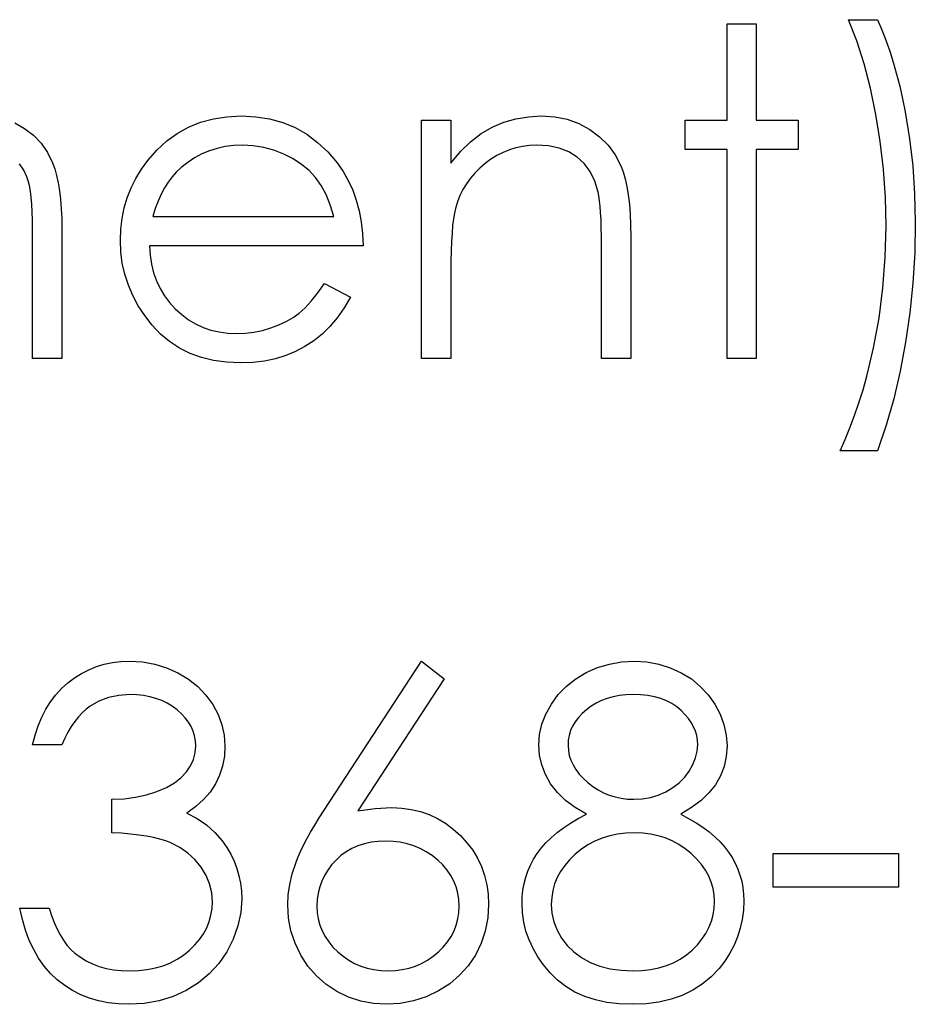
# Model space of a CAD drawing. Header units: inches. Extents: x 1687 to 2505, y -239 to -56.
# Tile 219 of 256: x 1859.336 to 1859.715, y -89.509 to -89.093. Entities that reach past the tile are written whole.
import ezdxf

# ---------------------------------------------------------------- set-up
doc = ezdxf.new("R2010")
doc.units = ezdxf.units.IN
doc.header["$LTSCALE"] = 0.5
doc.header["$MEASUREMENT"] = 0

msp = doc.modelspace()

# ---------------------------------------------------------------- linework, layer by layer
at = {"color": 7, "linetype": 'Continuous'}
for p, q in [((1859.63502, -89.09502), (1859.64739, -89.09502)), ((1859.63502, -89.13565), (1859.63502, -89.09502)), ((1859.64739, -89.09502), (1859.64739, -89.13565)), ((1859.68976, -89.10222), (1859.68625, -89.09325)), ((1859.68625, -89.09325), (1859.69862, -89.09325)), ((1859.69862, -89.09325), (1859.70041, -89.09748)), ((1859.70041, -89.09748), (1859.7021, -89.10186)), ((1859.69288, -89.11186), (1859.68976, -89.10222)), ((1859.7021, -89.10186), (1859.7037, -89.10647)), ((1859.7037, -89.10647), (1859.70522, -89.11122)), ((1859.69558, -89.12221), (1859.69288, -89.11186)), ((1859.70522, -89.11122), (1859.70662, -89.11619)), ((1859.70662, -89.11619), (1859.70792, -89.12132)), ((1859.6979, -89.13322), (1859.69558, -89.12221)), ((1859.70792, -89.12132), (1859.70914, -89.12665)), ((1859.70914, -89.12665), (1859.71024, -89.13217)), ((1859.69975, -89.14468), (1859.6979, -89.13322)), ((1859.71024, -89.13217), (1859.71212, -89.14349)), ((1859.33428, -89.13684), (1859.33843, -89.13913)), ((1859.40765, -89.13858), (1859.41273, -89.13653)), ((1859.41273, -89.13653), (1859.41812, -89.13504)), ((1859.41812, -89.13504), (1859.4238, -89.13419)), ((1859.4238, -89.13419), (1859.42982, -89.13388)), ((1859.42982, -89.13388), (1859.436, -89.13419)), ((1859.436, -89.13419), (1859.44188, -89.13513)), ((1859.44188, -89.13513), (1859.44743, -89.13667)), ((1859.44743, -89.13667), (1859.45265, -89.13883)), ((1859.50606, -89.13565), (1859.51843, -89.13565)), ((1859.50606, -89.23635), (1859.50606, -89.13565)), ((1859.51843, -89.13565), (1859.51843, -89.15381)), ((1859.5359, -89.13863), (1859.54078, -89.13656)), ((1859.54078, -89.13656), (1859.54589, -89.13507)), ((1859.54589, -89.13507), (1859.55122, -89.13419)), ((1859.55122, -89.13419), (1859.55674, -89.13388)), ((1859.55674, -89.13388), (1859.56232, -89.13424)), ((1859.56232, -89.13424), (1859.56756, -89.13529)), ((1859.56756, -89.13529), (1859.57247, -89.13709)), ((1859.57247, -89.13709), (1859.57706, -89.13957)), ((1859.61736, -89.14802), (1859.61736, -89.13565)), ((1859.61736, -89.13565), (1859.63502, -89.13565)), ((1859.64739, -89.13565), (1859.66505, -89.13565)), ((1859.66505, -89.13565), (1859.66505, -89.14802)), ((1859.33843, -89.13913), (1859.34215, -89.142)), ((1859.39843, -89.14443), (1859.40288, -89.14123)), ((1859.40288, -89.14123), (1859.40765, -89.13858)), ((1859.45265, -89.13883), (1859.45756, -89.14161)), ((1859.45756, -89.14161), (1859.46214, -89.14504)), ((1859.52673, -89.14479), (1859.53121, -89.14136)), ((1859.53121, -89.14136), (1859.5359, -89.13863)), ((1859.57706, -89.13957), (1859.5812, -89.14266)), ((1859.34215, -89.142), (1859.34538, -89.14539)), ((1859.34538, -89.14539), (1859.34809, -89.14929)), ((1859.39429, -89.14827), (1859.39843, -89.14443)), ((1859.46214, -89.14504), (1859.46642, -89.14907)), ((1859.52248, -89.14896), (1859.52673, -89.14479)), ((1859.5812, -89.14266), (1859.58478, -89.14625)), ((1859.7011, -89.15638), (1859.69975, -89.14468)), ((1859.71212, -89.14349), (1859.71344, -89.155)), ((1859.34809, -89.14929), (1859.35027, -89.15373)), ((1859.39046, -89.15265), (1859.39429, -89.14827)), ((1859.41323, -89.14995), (1859.41019, -89.15155)), ((1859.41643, -89.1486), (1859.41323, -89.14995)), ((1859.41972, -89.14758), (1859.41643, -89.1486)), ((1859.42317, -89.14683), (1859.41972, -89.14758)), ((1859.42676, -89.14639), (1859.42317, -89.14683)), ((1859.43045, -89.14625), (1859.42676, -89.14639)), ((1859.43498, -89.14647), (1859.43045, -89.14625)), ((1859.4394, -89.14719), (1859.43498, -89.14647)), ((1859.44373, -89.14835), (1859.4394, -89.14719)), ((1859.44793, -89.15), (1859.44373, -89.14835)), ((1859.45187, -89.15202), (1859.44793, -89.15)), ((1859.46642, -89.14907), (1859.47037, -89.1537)), ((1859.51843, -89.15381), (1859.52248, -89.14896)), ((1859.54045, -89.14926), (1859.53786, -89.15056)), ((1859.54313, -89.14815), (1859.54045, -89.14926)), ((1859.54586, -89.14733), (1859.54313, -89.14815)), ((1859.54871, -89.14672), (1859.54586, -89.14733)), ((1859.5516, -89.14636), (1859.54871, -89.14672)), ((1859.55459, -89.14625), (1859.5516, -89.14636)), ((1859.55961, -89.14655), (1859.55459, -89.14625)), ((1859.56414, -89.14749), (1859.55961, -89.14655)), ((1859.56817, -89.14904), (1859.56414, -89.14749)), ((1859.5717, -89.15122), (1859.56817, -89.14904)), ((1859.58478, -89.14625), (1859.58777, -89.15034)), ((1859.63502, -89.14802), (1859.61736, -89.14802)), ((1859.63502, -89.23635), (1859.63502, -89.14802)), ((1859.66505, -89.14802), (1859.64739, -89.14802)), ((1859.64739, -89.14802), (1859.64739, -89.23635)), ((1859.33804, -89.15677), (1859.33624, -89.15417)), ((1859.35027, -89.15373), (1859.35118, -89.15622)), ((1859.38775, -89.15641), (1859.39046, -89.15265)), ((1859.4073, -89.15348), (1859.40451, -89.15569)), ((1859.41019, -89.15155), (1859.4073, -89.15348)), ((1859.45541, -89.15434), (1859.45187, -89.15202)), ((1859.47037, -89.1537), (1859.47291, -89.15732)), ((1859.53292, -89.15392), (1859.53063, -89.15591)), ((1859.53535, -89.15213), (1859.53292, -89.15392)), ((1859.53786, -89.15056), (1859.53535, -89.15213)), ((1859.57471, -89.15401), (1859.5717, -89.15122)), ((1859.57719, -89.1574), (1859.57471, -89.15401)), ((1859.58777, -89.15034), (1859.59017, -89.15492)), ((1859.33942, -89.15964), (1859.33804, -89.15677)), ((1859.35118, -89.15622), (1859.35195, -89.159)), ((1859.38538, -89.1603), (1859.38775, -89.15641)), ((1859.40258, -89.15751), (1859.40078, -89.15956)), ((1859.40451, -89.15569), (1859.40258, -89.15751)), ((1859.45855, -89.15696), (1859.45541, -89.15434)), ((1859.46126, -89.15989), (1859.45855, -89.15696)), ((1859.47291, -89.15732), (1859.47509, -89.16113)), ((1859.52856, -89.15798), (1859.52668, -89.16019)), ((1859.53063, -89.15591), (1859.52856, -89.15798)), ((1859.57915, -89.16143), (1859.57719, -89.1574)), ((1859.59017, -89.15492), (1859.59116, -89.15748)), ((1859.59116, -89.15748), (1859.59202, -89.16041)), ((1859.70188, -89.16828), (1859.7011, -89.15638)), ((1859.71344, -89.155), (1859.71424, -89.16679)), ((1859.33997, -89.16129), (1859.33942, -89.15964)), ((1859.34044, -89.16328), (1859.33997, -89.16129)), ((1859.35195, -89.159), (1859.35261, -89.16207)), ((1859.35261, -89.16207), (1859.35317, -89.16543)), ((1859.38339, -89.1643), (1859.38538, -89.1603)), ((1859.3991, -89.16179), (1859.39755, -89.16425)), ((1859.40078, -89.15956), (1859.3991, -89.16179)), ((1859.46363, -89.1632), (1859.46126, -89.15989)), ((1859.47509, -89.16113), (1859.47697, -89.16519)), ((1859.525, -89.16251), (1859.52353, -89.16494)), ((1859.52668, -89.16019), (1859.525, -89.16251)), ((1859.58056, -89.16607), (1859.57915, -89.16143)), ((1859.59202, -89.16041), (1859.59273, -89.16364)), ((1859.34085, -89.16557), (1859.34044, -89.16328)), ((1859.34119, -89.16817), (1859.34085, -89.16557)), ((1859.35317, -89.16543), (1859.35358, -89.16908)), ((1859.38176, -89.16844), (1859.38339, -89.1643)), ((1859.39755, -89.16425), (1859.39612, -89.16695)), ((1859.4657, -89.16704), (1859.46363, -89.1632)), ((1859.47697, -89.16519), (1859.47848, -89.16944)), ((1859.52353, -89.16494), (1859.52226, -89.16748)), ((1859.58089, -89.16767), (1859.58056, -89.16607)), ((1859.59273, -89.16364), (1859.59334, -89.16723)), ((1859.34143, -89.17109), (1859.34119, -89.16817)), ((1859.35358, -89.16908), (1859.35388, -89.17303)), ((1859.38049, -89.17272), (1859.38176, -89.16844)), ((1859.39479, -89.16985), (1859.3936, -89.17294)), ((1859.39612, -89.16695), (1859.39479, -89.16985)), ((1859.4675, -89.1714), (1859.4657, -89.16704)), ((1859.47848, -89.16944), (1859.4797, -89.17391)), ((1859.52119, -89.17015), (1859.52033, -89.17291)), ((1859.52226, -89.16748), (1859.52119, -89.17015)), ((1859.5812, -89.16966), (1859.58089, -89.16767)), ((1859.58144, -89.17198), (1859.5812, -89.16966)), ((1859.59334, -89.16723), (1859.59378, -89.17115)), ((1859.70215, -89.18042), (1859.70188, -89.16828)), ((1859.71424, -89.16679), (1859.71452, -89.17877)), ((1859.34163, -89.17432), (1859.34143, -89.17109)), ((1859.34174, -89.17788), (1859.34163, -89.17432)), ((1859.35388, -89.17303), (1859.35408, -89.17728)), ((1859.37958, -89.17711), (1859.38049, -89.17272)), ((1859.3936, -89.17294), (1859.39253, -89.17628)), ((1859.46896, -89.17628), (1859.4675, -89.1714)), ((1859.4797, -89.17391), (1859.48058, -89.1786)), ((1859.51989, -89.17496), (1859.5195, -89.17739)), ((1859.52033, -89.17291), (1859.51989, -89.17496)), ((1859.58166, -89.17465), (1859.58144, -89.17198)), ((1859.58183, -89.17772), (1859.58166, -89.17465)), ((1859.59378, -89.17115), (1859.59411, -89.1754)), ((1859.34177, -89.18175), (1859.34174, -89.17788)), ((1859.35408, -89.17728), (1859.35413, -89.1818)), ((1859.37906, -89.18164), (1859.37958, -89.17711)), ((1859.39253, -89.17628), (1859.46896, -89.17628)), ((1859.48058, -89.1786), (1859.48111, -89.18351)), ((1859.5195, -89.17739), (1859.51917, -89.18017)), ((1859.58194, -89.18111), (1859.58183, -89.17772)), ((1859.59411, -89.1754), (1859.59433, -89.18001)), ((1859.71452, -89.17877), (1859.71427, -89.19169)), ((1859.34177, -89.23635), (1859.34177, -89.18175)), ((1859.35413, -89.1818), (1859.35413, -89.23635)), ((1859.37886, -89.18627), (1859.37906, -89.18164)), ((1859.5189, -89.18338), (1859.5187, -89.18694)), ((1859.51917, -89.18017), (1859.5189, -89.18338)), ((1859.582, -89.18487), (1859.58194, -89.18111)), ((1859.59433, -89.18001), (1859.59439, -89.18492)), ((1859.70182, -89.19353), (1859.70215, -89.18042)), ((1859.37908, -89.19122), (1859.37886, -89.18627)), ((1859.48111, -89.18351), (1859.48133, -89.18865)), ((1859.5187, -89.18694), (1859.51854, -89.19088)), ((1859.58202, -89.18898), (1859.582, -89.18487)), ((1859.59439, -89.18492), (1859.59439, -89.23635)), ((1859.37969, -89.19605), (1859.37908, -89.19122)), ((1859.48133, -89.18865), (1859.39123, -89.18865)), ((1859.39123, -89.18865), (1859.39148, -89.19262)), ((1859.51854, -89.19088), (1859.51845, -89.19522)), ((1859.58202, -89.23635), (1859.58202, -89.18898)), ((1859.71427, -89.19169), (1859.7135, -89.20441)), ((1859.39148, -89.19262), (1859.39203, -89.19643)), ((1859.51845, -89.19522), (1859.51843, -89.19994)), ((1859.70083, -89.20648), (1859.70182, -89.19353)), ((1859.38074, -89.20071), (1859.37969, -89.19605)), ((1859.39203, -89.19643), (1859.39291, -89.20005)), ((1859.51843, -89.19994), (1859.51843, -89.23635)), ((1859.38223, -89.20527), (1859.38074, -89.20071)), ((1859.39291, -89.20005), (1859.39413, -89.20347)), ((1859.39413, -89.20347), (1859.39562, -89.2067)), ((1859.38411, -89.20971), (1859.38223, -89.20527)), ((1859.39562, -89.2067), (1859.39744, -89.20977)), ((1859.46223, -89.20861), (1859.46504, -89.20455)), ((1859.46504, -89.20455), (1859.47603, -89.21032)), ((1859.6992, -89.21921), (1859.70083, -89.20648)), ((1859.7135, -89.20441), (1859.71223, -89.21702)), ((1859.3864, -89.21402), (1859.38411, -89.20971)), ((1859.39744, -89.20977), (1859.39959, -89.21264)), ((1859.45687, -89.2149), (1859.45949, -89.21203)), ((1859.45949, -89.21203), (1859.46223, -89.20861)), ((1859.47603, -89.21032), (1859.47332, -89.21493)), ((1859.38913, -89.21818), (1859.3864, -89.21402)), ((1859.39959, -89.21264), (1859.40205, -89.21534)), ((1859.40205, -89.21534), (1859.40476, -89.21777)), ((1859.45436, -89.21714), (1859.45687, -89.2149)), ((1859.47332, -89.21493), (1859.47042, -89.21907)), ((1859.39228, -89.22221), (1859.38913, -89.21818)), ((1859.40476, -89.21777), (1859.4076, -89.2199)), ((1859.4076, -89.2199), (1859.41061, -89.22169)), ((1859.4458, -89.22213), (1859.44892, -89.22064)), ((1859.44892, -89.22064), (1859.45176, -89.21898)), ((1859.45176, -89.21898), (1859.45436, -89.21714)), ((1859.47042, -89.21907), (1859.46733, -89.22277)), ((1859.69688, -89.23174), (1859.6992, -89.21921)), ((1859.71223, -89.21702), (1859.71043, -89.22945)), ((1859.39578, -89.22594), (1859.39228, -89.22221)), ((1859.41061, -89.22169), (1859.41378, -89.22315)), ((1859.41378, -89.22315), (1859.41709, -89.22428)), ((1859.41709, -89.22428), (1859.42057, -89.22509)), ((1859.43528, -89.22517), (1859.43887, -89.22442)), ((1859.43887, -89.22442), (1859.44241, -89.2234)), ((1859.44241, -89.2234), (1859.4458, -89.22213)), ((1859.46733, -89.22277), (1859.46402, -89.22597)), ((1859.39965, -89.22917), (1859.39578, -89.22594)), ((1859.42057, -89.22509), (1859.42419, -89.22558)), ((1859.42419, -89.22558), (1859.42797, -89.22575)), ((1859.42797, -89.22575), (1859.43167, -89.22561)), ((1859.43167, -89.22561), (1859.43528, -89.22517)), ((1859.46051, -89.22876), (1859.45682, -89.23119)), ((1859.46402, -89.22597), (1859.46051, -89.22876)), ((1859.40382, -89.2319), (1859.39965, -89.22917)), ((1859.40829, -89.23414), (1859.40382, -89.2319)), ((1859.45682, -89.23119), (1859.45287, -89.23328)), ((1859.6955, -89.23784), (1859.69688, -89.23174)), ((1859.71043, -89.22945), (1859.70817, -89.24156)), ((1859.35413, -89.23635), (1859.34177, -89.23635)), ((1859.41312, -89.23588), (1859.40829, -89.23414)), ((1859.41825, -89.23712), (1859.41312, -89.23588)), ((1859.42372, -89.23787), (1859.41825, -89.23712)), ((1859.43967, -89.23734), (1859.43473, -89.23792)), ((1859.44434, -89.23637), (1859.43967, -89.23734)), ((1859.44873, -89.23502), (1859.44434, -89.23637)), ((1859.45287, -89.23328), (1859.44873, -89.23502)), ((1859.51843, -89.23635), (1859.50606, -89.23635)), ((1859.59439, -89.23635), (1859.58202, -89.23635)), ((1859.64739, -89.23635), (1859.63502, -89.23635)), ((1859.42952, -89.23811), (1859.42372, -89.23787)), ((1859.43473, -89.23792), (1859.42952, -89.23811)), ((1859.69404, -89.24377), (1859.6955, -89.23784)), ((1859.70817, -89.24156), (1859.70547, -89.25324)), ((1859.69244, -89.24949), (1859.69404, -89.24377)), ((1859.69073, -89.25503), (1859.69244, -89.24949)), ((1859.70547, -89.25324), (1859.70226, -89.26445)), ((1859.6889, -89.26036), (1859.69073, -89.25503)), ((1859.68694, -89.2655), (1859.6889, -89.26036)), ((1859.6849, -89.27046), (1859.68694, -89.2655)), ((1859.70226, -89.26445), (1859.69862, -89.27521)), ((1859.68272, -89.27521), (1859.6849, -89.27046)), ((1859.69862, -89.27521), (1859.68272, -89.27521)), ((1859.36873, -89.36634), (1859.37207, -89.36534)), ((1859.37207, -89.36534), (1859.37552, -89.36463)), ((1859.37552, -89.36463), (1859.37908, -89.36419)), ((1859.37908, -89.36419), (1859.38278, -89.36405)), ((1859.38278, -89.36405), (1859.38817, -89.36435)), ((1859.38817, -89.36435), (1859.39336, -89.36529)), ((1859.39336, -89.36529), (1859.39835, -89.36684)), ((1859.46493, -89.42693), (1859.50606, -89.36405)), ((1859.50606, -89.36405), (1859.51558, -89.37153)), ((1859.58037, -89.36675), (1859.58536, -89.36526)), ((1859.58536, -89.36526), (1859.59053, -89.36435)), ((1859.59053, -89.36435), (1859.59591, -89.36405)), ((1859.59591, -89.36405), (1859.60115, -89.36435)), ((1859.60115, -89.36435), (1859.60618, -89.36526)), ((1859.60618, -89.36526), (1859.61101, -89.36681)), ((1859.35951, -89.37106), (1859.36247, -89.36921)), ((1859.36247, -89.36921), (1859.36553, -89.36764)), ((1859.36553, -89.36764), (1859.36873, -89.36634)), ((1859.39835, -89.36684), (1859.40318, -89.36899)), ((1859.40318, -89.36899), (1859.40765, -89.37167)), ((1859.57112, -89.37153), (1859.57556, -89.36888)), ((1859.57556, -89.36888), (1859.58037, -89.36675)), ((1859.61101, -89.36681), (1859.61564, -89.36893)), ((1859.61564, -89.36893), (1859.61995, -89.37158)), ((1859.35405, -89.37561), (1859.3567, -89.37321)), ((1859.3567, -89.37321), (1859.35951, -89.37106)), ((1859.40765, -89.37167), (1859.41157, -89.37479)), ((1859.51558, -89.37153), (1859.47917, -89.4272)), ((1859.5672, -89.37462), (1859.57112, -89.37153)), ((1859.61995, -89.37158), (1859.62373, -89.3747)), ((1859.34941, -89.38119), (1859.35162, -89.37829)), ((1859.35162, -89.37829), (1859.35405, -89.37561)), ((1859.37826, -89.37848), (1859.37387, -89.37939)), ((1859.38295, -89.37818), (1859.37826, -89.37848)), ((1859.38588, -89.37829), (1859.38295, -89.37818)), ((1859.38869, -89.37859), (1859.38588, -89.37829)), ((1859.39137, -89.37909), (1859.38869, -89.37859)), ((1859.41157, -89.37479), (1859.41497, -89.37835)), ((1859.41497, -89.37835), (1859.41784, -89.38232)), ((1859.56085, -89.38216), (1859.56378, -89.37815)), ((1859.56378, -89.37815), (1859.5672, -89.37462)), ((1859.58956, -89.37857), (1859.58694, -89.37906)), ((1859.59232, -89.37829), (1859.58956, -89.37857)), ((1859.59522, -89.37818), (1859.59232, -89.37829)), ((1859.59848, -89.37829), (1859.59522, -89.37818)), ((1859.60151, -89.37859), (1859.59848, -89.37829)), ((1859.60435, -89.37912), (1859.60151, -89.37859)), ((1859.62373, -89.3747), (1859.62704, -89.37824)), ((1859.62704, -89.37824), (1859.62986, -89.38221)), ((1859.34745, -89.38434), (1859.34941, -89.38119)), ((1859.36984, -89.38089), (1859.36611, -89.38301)), ((1859.37387, -89.37939), (1859.36984, -89.38089)), ((1859.39391, -89.37978), (1859.39137, -89.37909)), ((1859.39634, -89.38069), (1859.39391, -89.37978)), ((1859.39863, -89.3818), (1859.39634, -89.38069)), ((1859.40078, -89.38309), (1859.39863, -89.3818)), ((1859.41784, -89.38232), (1859.4201, -89.38657)), ((1859.55853, -89.38638), (1859.56085, -89.38216)), ((1859.57979, -89.38174), (1859.57766, -89.38304)), ((1859.58202, -89.38066), (1859.57979, -89.38174)), ((1859.58443, -89.37975), (1859.58202, -89.38066)), ((1859.58694, -89.37906), (1859.58443, -89.37975)), ((1859.607, -89.37984), (1859.60435, -89.37912)), ((1859.60946, -89.38078), (1859.607, -89.37984)), ((1859.61172, -89.38193), (1859.60946, -89.38078)), ((1859.61377, -89.38329), (1859.61172, -89.38193)), ((1859.62986, -89.38221), (1859.63212, -89.38643)), ((1859.34568, -89.38773), (1859.34745, -89.38434)), ((1859.36272, -89.38585), (1859.36112, -89.38757)), ((1859.36437, -89.38434), (1859.36272, -89.38585)), ((1859.36611, -89.38301), (1859.36437, -89.38434)), ((1859.4028, -89.38461), (1859.40078, -89.38309)), ((1859.40465, -89.38624), (1859.4028, -89.38461)), ((1859.40625, -89.38795), (1859.40465, -89.38624)), ((1859.4201, -89.38657), (1859.42173, -89.39091)), ((1859.55685, -89.39068), (1859.55853, -89.38638)), ((1859.57383, -89.38616), (1859.57225, -89.38784)), ((1859.57565, -89.38453), (1859.57383, -89.38616)), ((1859.57766, -89.38304), (1859.57565, -89.38453)), ((1859.61562, -89.38483), (1859.61377, -89.38329)), ((1859.61727, -89.38652), (1859.61562, -89.38483)), ((1859.61871, -89.38823), (1859.61727, -89.38652)), ((1859.63212, -89.38643), (1859.63372, -89.3908)), ((1859.34417, -89.39137), (1859.34568, -89.38773)), ((1859.3596, -89.38953), (1859.35811, -89.39168)), ((1859.36112, -89.38757), (1859.3596, -89.38953)), ((1859.4076, -89.38975), (1859.40625, -89.38795)), ((1859.4087, -89.3916), (1859.4076, -89.38975)), ((1859.42173, -89.39091), (1859.4227, -89.39532)), ((1859.55586, -89.39502), (1859.55685, -89.39068)), ((1859.57093, -89.38961), (1859.56982, -89.39146)), ((1859.57225, -89.38784), (1859.57093, -89.38961)), ((1859.6199, -89.38997), (1859.61871, -89.38823)), ((1859.62089, -89.39176), (1859.6199, -89.38997)), ((1859.63372, -89.3908), (1859.63469, -89.39524)), ((1859.34177, -89.39938), (1859.34284, -89.39524)), ((1859.34284, -89.39524), (1859.34417, -89.39137)), ((1859.35673, -89.39402), (1859.3554, -89.39659)), ((1859.35811, -89.39168), (1859.35673, -89.39402)), ((1859.40956, -89.39356), (1859.4087, -89.3916)), ((1859.41017, -89.39554), (1859.40956, -89.39356)), ((1859.4227, -89.39532), (1859.42303, -89.39985)), ((1859.55552, -89.39941), (1859.55586, -89.39502)), ((1859.56839, -89.39538), (1859.568, -89.39745)), ((1859.56899, -89.39339), (1859.56839, -89.39538)), ((1859.56982, -89.39146), (1859.56899, -89.39339)), ((1859.62166, -89.39361), (1859.62089, -89.39176)), ((1859.62221, -89.39546), (1859.62166, -89.39361)), ((1859.63469, -89.39524), (1859.63502, -89.39979)), ((1859.35413, -89.39938), (1859.34177, -89.39938)), ((1859.3554, -89.39659), (1859.35413, -89.39938)), ((1859.41055, -89.39764), (1859.41017, -89.39554)), ((1859.41066, -89.39979), (1859.41055, -89.39764)), ((1859.55583, -89.40371), (1859.55552, -89.39941)), ((1859.568, -89.39745), (1859.56789, -89.3996)), ((1859.62255, -89.39736), (1859.62221, -89.39546)), ((1859.62243, -89.40211), (1859.62266, -89.39932)), ((1859.62266, -89.39932), (1859.62255, -89.39736)), ((1859.4097, -89.40554), (1859.41041, -89.40272)), ((1859.41041, -89.40272), (1859.41066, -89.39979)), ((1859.42303, -89.39985), (1859.42278, -89.40421)), ((1859.56789, -89.3996), (1859.56803, -89.40175)), ((1859.56803, -89.40175), (1859.56842, -89.40382)), ((1859.62177, -89.4049), (1859.62243, -89.40211)), ((1859.63502, -89.39979), (1859.63472, -89.40427)), ((1859.40848, -89.40821), (1859.4097, -89.40554)), ((1859.42278, -89.40421), (1859.42204, -89.40832)), ((1859.55679, -89.40788), (1859.55583, -89.40371)), ((1859.56842, -89.40382), (1859.56905, -89.40587)), ((1859.56905, -89.40587), (1859.56999, -89.40785)), ((1859.56999, -89.40785), (1859.57115, -89.40979)), ((1859.61909, -89.41045), (1859.62064, -89.40766)), ((1859.62064, -89.40766), (1859.62177, -89.4049)), ((1859.63472, -89.40427), (1859.63381, -89.40849)), ((1859.40454, -89.41321), (1859.40677, -89.41081)), ((1859.40677, -89.41081), (1859.40848, -89.40821)), ((1859.42204, -89.40832), (1859.42077, -89.41222)), ((1859.55834, -89.41191), (1859.55679, -89.40788)), ((1859.56055, -89.4158), (1859.55834, -89.41191)), ((1859.57115, -89.40979), (1859.57258, -89.41169)), ((1859.57258, -89.41169), (1859.57427, -89.41351)), ((1859.61714, -89.41307), (1859.61909, -89.41045)), ((1859.63381, -89.40849), (1859.63226, -89.41246)), ((1859.39832, -89.41735), (1859.40172, -89.41539)), ((1859.40172, -89.41539), (1859.40454, -89.41321)), ((1859.419, -89.41589), (1859.41674, -89.41931)), ((1859.42077, -89.41222), (1859.419, -89.41589)), ((1859.56339, -89.41947), (1859.56055, -89.4158)), ((1859.57427, -89.41351), (1859.57623, -89.41531)), ((1859.57623, -89.41531), (1859.57835, -89.41696)), ((1859.61219, -89.41743), (1859.61484, -89.41539)), ((1859.61484, -89.41539), (1859.61714, -89.41307)), ((1859.63226, -89.41246), (1859.63014, -89.41619)), ((1859.38993, -89.42052), (1859.39432, -89.41909)), ((1859.39432, -89.41909), (1859.39832, -89.41735)), ((1859.41674, -89.41931), (1859.41398, -89.42251)), ((1859.56684, -89.42281), (1859.56339, -89.41947)), ((1859.57835, -89.41696), (1859.58059, -89.4184)), ((1859.58059, -89.4184), (1859.58288, -89.41959)), ((1859.58288, -89.41959), (1859.58528, -89.42058)), ((1859.60596, -89.42055), (1859.60919, -89.41917)), ((1859.60919, -89.41917), (1859.61219, -89.41743)), ((1859.62738, -89.41967), (1859.62404, -89.42287)), ((1859.63014, -89.41619), (1859.62738, -89.41967)), ((1859.37533, -89.42235), (1859.38044, -89.42215)), ((1859.37533, -89.43648), (1859.37533, -89.42235)), ((1859.38044, -89.42215), (1859.3853, -89.42152)), ((1859.3853, -89.42152), (1859.38993, -89.42052)), ((1859.41398, -89.42251), (1859.41072, -89.42546)), ((1859.57093, -89.42588), (1859.56684, -89.42281)), ((1859.58528, -89.42058), (1859.58777, -89.42135)), ((1859.58777, -89.42135), (1859.59033, -89.4219)), ((1859.59033, -89.4219), (1859.59298, -89.42224)), ((1859.59298, -89.42224), (1859.59571, -89.42235)), ((1859.59571, -89.42235), (1859.59922, -89.42215)), ((1859.59922, -89.42215), (1859.60264, -89.42155)), ((1859.60264, -89.42155), (1859.60596, -89.42055)), ((1859.62404, -89.42287), (1859.62003, -89.42588)), ((1859.41072, -89.42546), (1859.40694, -89.4282)), ((1859.40694, -89.4282), (1859.41127, -89.43043)), ((1859.46286, -89.43013), (1859.46493, -89.42693)), ((1859.47917, -89.4272), (1859.48646, -89.42621)), ((1859.48646, -89.42621), (1859.49344, -89.42588)), ((1859.49344, -89.42588), (1859.49764, -89.42607)), ((1859.49764, -89.42607), (1859.50167, -89.42662)), ((1859.50167, -89.42662), (1859.50554, -89.42753)), ((1859.50554, -89.42753), (1859.50923, -89.42883)), ((1859.57565, -89.42861), (1859.57093, -89.42588)), ((1859.57217, -89.43046), (1859.57565, -89.42861)), ((1859.62003, -89.42588), (1859.61545, -89.42861)), ((1859.61545, -89.42861), (1859.61882, -89.43041)), ((1859.41127, -89.43043), (1859.41522, -89.43314)), ((1859.46093, -89.43322), (1859.46286, -89.43013)), ((1859.50923, -89.42883), (1859.51277, -89.43049)), ((1859.51277, -89.43049), (1859.51616, -89.4325)), ((1859.51616, -89.4325), (1859.51936, -89.43491)), ((1859.56599, -89.43438), (1859.56897, -89.43239)), ((1859.56897, -89.43239), (1859.57217, -89.43046)), ((1859.61882, -89.43041), (1859.62194, -89.43226)), ((1859.62194, -89.43226), (1859.62481, -89.43419)), ((1859.37939, -89.43673), (1859.37533, -89.43648)), ((1859.3832, -89.43706), (1859.37939, -89.43673)), ((1859.41522, -89.43314), (1859.41875, -89.43631)), ((1859.41875, -89.43631), (1859.42187, -89.43996)), ((1859.45759, -89.43905), (1859.45919, -89.43617)), ((1859.45919, -89.43617), (1859.46093, -89.43322)), ((1859.51936, -89.43491), (1859.52243, -89.43767)), ((1859.5608, -89.43858), (1859.56328, -89.43645)), ((1859.56328, -89.43645), (1859.56599, -89.43438)), ((1859.59235, -89.43662), (1859.58884, -89.43706)), ((1859.59602, -89.43648), (1859.59235, -89.43662)), ((1859.59944, -89.43662), (1859.59602, -89.43648)), ((1859.60273, -89.43703), (1859.59944, -89.43662)), ((1859.62481, -89.43419), (1859.62746, -89.43615)), ((1859.62746, -89.43615), (1859.62989, -89.43819)), ((1859.3867, -89.43747), (1859.3832, -89.43706)), ((1859.38993, -89.43797), (1859.3867, -89.43747)), ((1859.39291, -89.43855), (1859.38993, -89.43797)), ((1859.39559, -89.43918), (1859.39291, -89.43855)), ((1859.39802, -89.43993), (1859.39559, -89.43918)), ((1859.40015, -89.44076), (1859.39802, -89.43993)), ((1859.40396, -89.44269), (1859.40015, -89.44076)), ((1859.42187, -89.43996), (1859.4238, -89.44272)), ((1859.45618, -89.44178), (1859.45759, -89.43905)), ((1859.48472, -89.44051), (1859.48188, -89.44114)), ((1859.4877, -89.44015), (1859.48472, -89.44051)), ((1859.49085, -89.44001), (1859.4877, -89.44015)), ((1859.49402, -89.44015), (1859.49085, -89.44001)), ((1859.49706, -89.44051), (1859.49402, -89.44015)), ((1859.49999, -89.44114), (1859.49706, -89.44051)), ((1859.52243, -89.43767), (1859.52522, -89.4407)), ((1859.52522, -89.4407), (1859.52765, -89.4439)), ((1859.5566, -89.44299), (1859.55856, -89.44076)), ((1859.55856, -89.44076), (1859.5608, -89.43858)), ((1859.57921, -89.44004), (1859.57628, -89.44161)), ((1859.58227, -89.43874), (1859.57921, -89.44004)), ((1859.58547, -89.43775), (1859.58227, -89.43874)), ((1859.58884, -89.43706), (1859.58547, -89.43775)), ((1859.6059, -89.43772), (1859.60273, -89.43703)), ((1859.60894, -89.43869), (1859.6059, -89.43772)), ((1859.61186, -89.43993), (1859.60894, -89.43869)), ((1859.61465, -89.44145), (1859.61186, -89.43993)), ((1859.62989, -89.43819), (1859.63207, -89.44032)), ((1859.63207, -89.44032), (1859.634, -89.44247)), ((1859.40738, -89.44504), (1859.40396, -89.44269)), ((1859.41036, -89.44782), (1859.40738, -89.44504)), ((1859.4238, -89.44272), (1859.42546, -89.44559)), ((1859.45383, -89.44688), (1859.45491, -89.44437)), ((1859.45491, -89.44437), (1859.45618, -89.44178)), ((1859.47426, -89.44451), (1859.47202, -89.44614)), ((1859.47663, -89.44313), (1859.47426, -89.44451)), ((1859.47917, -89.442), (1859.47663, -89.44313)), ((1859.48188, -89.44114), (1859.47917, -89.442)), ((1859.5028, -89.442), (1859.49999, -89.44114)), ((1859.50548, -89.44313), (1859.5028, -89.442)), ((1859.50805, -89.44451), (1859.50548, -89.44313)), ((1859.5105, -89.44614), (1859.50805, -89.44451)), ((1859.52765, -89.4439), (1859.52969, -89.44727)), ((1859.55486, -89.44531), (1859.5566, -89.44299)), ((1859.57352, -89.44346), (1859.57093, -89.44559)), ((1859.57628, -89.44161), (1859.57352, -89.44346)), ((1859.6173, -89.44324), (1859.61465, -89.44145)), ((1859.61984, -89.44531), (1859.6173, -89.44324)), ((1859.634, -89.44247), (1859.63571, -89.4447)), ((1859.63571, -89.4447), (1859.6372, -89.447)), ((1859.41295, -89.45103), (1859.41036, -89.44782)), ((1859.42546, -89.44559), (1859.42689, -89.44851)), ((1859.42689, -89.44851), (1859.42805, -89.45155)), ((1859.45143, -89.45384), (1859.4529, -89.44926)), ((1859.4529, -89.44926), (1859.45383, -89.44688)), ((1859.46993, -89.44802), (1859.46805, -89.45006)), ((1859.47202, -89.44614), (1859.46993, -89.44802)), ((1859.51285, -89.44802), (1859.5105, -89.44614)), ((1859.51498, -89.45006), (1859.51285, -89.44802)), ((1859.52969, -89.44727), (1859.53134, -89.4508)), ((1859.55207, -89.45014), (1859.55337, -89.44769)), ((1859.55337, -89.44769), (1859.55486, -89.44531)), ((1859.56855, -89.44791), (1859.56651, -89.45031)), ((1859.57093, -89.44559), (1859.56855, -89.44791)), ((1859.62216, -89.44755), (1859.61984, -89.44531)), ((1859.62417, -89.44987), (1859.62216, -89.44755)), ((1859.6372, -89.447), (1859.6385, -89.44937)), ((1859.6385, -89.44937), (1859.6396, -89.45183)), ((1859.65445, -89.44531), (1859.70745, -89.44531)), ((1859.65445, -89.45944), (1859.65445, -89.44531)), ((1859.70745, -89.44531), (1859.70745, -89.45944)), ((1859.41505, -89.45448), (1859.41295, -89.45103)), ((1859.42805, -89.45155), (1859.42894, -89.45464)), ((1859.46642, -89.45224), (1859.46504, -89.4545)), ((1859.46805, -89.45006), (1859.46642, -89.45224)), ((1859.51682, -89.45224), (1859.51498, -89.45006)), ((1859.5184, -89.4545), (1859.51682, -89.45224)), ((1859.53134, -89.4508), (1859.53264, -89.45453)), ((1859.55006, -89.45525), (1859.55097, -89.45265)), ((1859.55097, -89.45265), (1859.55207, -89.45014)), ((1859.56477, -89.45282), (1859.56336, -89.45541)), ((1859.56651, -89.45031), (1859.56477, -89.45282)), ((1859.62586, -89.45227), (1859.62417, -89.44987)), ((1859.62727, -89.45475), (1859.62586, -89.45227)), ((1859.6396, -89.45183), (1859.64049, -89.45434)), ((1859.41654, -89.45806), (1859.41505, -89.45448)), ((1859.42894, -89.45464), (1859.42957, -89.45782)), ((1859.45038, -89.45831), (1859.45143, -89.45384)), ((1859.46391, -89.45688), (1859.46303, -89.45936)), ((1859.46504, -89.4545), (1859.46391, -89.45688)), ((1859.5197, -89.45688), (1859.5184, -89.4545)), ((1859.52069, -89.45936), (1859.5197, -89.45688)), ((1859.53264, -89.45453), (1859.53358, -89.45842)), ((1859.54937, -89.45793), (1859.55006, -89.45525)), ((1859.56336, -89.45541), (1859.56223, -89.45812)), ((1859.62834, -89.45732), (1859.62727, -89.45475)), ((1859.62911, -89.45997), (1859.62834, -89.45732)), ((1859.64049, -89.45434), (1859.64121, -89.45696)), ((1859.64121, -89.45696), (1859.6417, -89.45964)), ((1859.41743, -89.46179), (1859.41654, -89.45806)), ((1859.41773, -89.46563), (1859.41743, -89.46179)), ((1859.42957, -89.45782), (1859.42996, -89.4611)), ((1859.42996, -89.4611), (1859.4301, -89.46444)), ((1859.44975, -89.4627), (1859.45038, -89.45831)), ((1859.46303, -89.45936), (1859.46239, -89.46196)), ((1859.52138, -89.46196), (1859.52069, -89.45936)), ((1859.53358, -89.45842), (1859.53413, -89.46248)), ((1859.54857, -89.46347), (1859.54887, -89.46066)), ((1859.54887, -89.46066), (1859.54937, -89.45793)), ((1859.56146, -89.46091), (1859.56099, -89.46381)), ((1859.56223, -89.45812), (1859.56146, -89.46091)), ((1859.62956, -89.46267), (1859.62911, -89.45997)), ((1859.6417, -89.45964), (1859.64198, -89.4624)), ((1859.70745, -89.45944), (1859.65445, -89.45944)), ((1859.41759, -89.4685), (1859.41773, -89.46563)), ((1859.4301, -89.46444), (1859.42971, -89.47021)), ((1859.44953, -89.46695), (1859.44975, -89.4627)), ((1859.46203, -89.46463), (1859.46189, -89.46745)), ((1859.46239, -89.46196), (1859.46203, -89.46463)), ((1859.52182, -89.46463), (1859.52138, -89.46196)), ((1859.52196, -89.46745), (1859.52182, -89.46463)), ((1859.53413, -89.46248), (1859.53433, -89.4667)), ((1859.54846, -89.46637), (1859.54857, -89.46347)), ((1859.56099, -89.46381), (1859.56082, -89.46679)), ((1859.62972, -89.46549), (1859.62956, -89.46267)), ((1859.62958, -89.46839), (1859.62972, -89.46549)), ((1859.64209, -89.46524), (1859.64192, -89.46922)), ((1859.64198, -89.4624), (1859.64209, -89.46524)), ((1859.33751, -89.47314), (1859.33647, -89.46828)), ((1859.33647, -89.46828), (1859.34883, -89.46828)), ((1859.34883, -89.46828), (1859.34983, -89.47145)), ((1859.41712, -89.47129), (1859.41759, -89.4685)), ((1859.44989, -89.4725), (1859.44953, -89.46695)), ((1859.46189, -89.46745), (1859.46203, -89.47024)), ((1859.52182, -89.47024), (1859.52196, -89.46745)), ((1859.53433, -89.4667), (1859.53399, -89.47247)), ((1859.54865, -89.47032), (1859.54846, -89.46637)), ((1859.56082, -89.46679), (1859.5611, -89.47049)), ((1859.62914, -89.47118), (1859.62958, -89.46839)), ((1859.64192, -89.46922), (1859.64143, -89.47308)), ((1859.33884, -89.47766), (1859.33751, -89.47314)), ((1859.34983, -89.47145), (1859.3509, -89.47441)), ((1859.41533, -89.47659), (1859.41638, -89.47399)), ((1859.41638, -89.47399), (1859.41712, -89.47129)), ((1859.42971, -89.47021), (1859.42852, -89.47584)), ((1859.45091, -89.47788), (1859.44989, -89.4725)), ((1859.46203, -89.47024), (1859.46245, -89.47289)), ((1859.46245, -89.47289), (1859.46314, -89.47548)), ((1859.52072, -89.47548), (1859.52141, -89.47289)), ((1859.52141, -89.47289), (1859.52182, -89.47024)), ((1859.53399, -89.47247), (1859.53295, -89.47797)), ((1859.5492, -89.47418), (1859.54865, -89.47032)), ((1859.55011, -89.47797), (1859.5492, -89.47418)), ((1859.5611, -89.47049), (1859.5619, -89.47405)), ((1859.5619, -89.47405), (1859.56325, -89.47755)), ((1859.62738, -89.47648), (1859.6284, -89.47388)), ((1859.6284, -89.47388), (1859.62914, -89.47118)), ((1859.64143, -89.47308), (1859.64063, -89.47683)), ((1859.34041, -89.48191), (1859.33884, -89.47766)), ((1859.3509, -89.47441), (1859.35212, -89.47714)), ((1859.35212, -89.47714), (1859.35341, -89.47962)), ((1859.41398, -89.4791), (1859.41533, -89.47659)), ((1859.42852, -89.47584), (1859.42656, -89.48136)), ((1859.45265, -89.48307), (1859.45091, -89.47788)), ((1859.46314, -89.47548), (1859.4641, -89.47794)), ((1859.4641, -89.47794), (1859.46532, -89.48031)), ((1859.51851, -89.48031), (1859.51975, -89.47794)), ((1859.51975, -89.47794), (1859.52072, -89.47548)), ((1859.53295, -89.47797), (1859.53123, -89.48316)), ((1859.55141, -89.48166), (1859.55011, -89.47797)), ((1859.56325, -89.47755), (1859.56513, -89.48092)), ((1859.62608, -89.47899), (1859.62738, -89.47648)), ((1859.64063, -89.47683), (1859.63949, -89.48045)), ((1859.34226, -89.48583), (1859.34041, -89.48191)), ((1859.35341, -89.47962), (1859.35479, -89.48189)), ((1859.35479, -89.48189), (1859.35631, -89.48393)), ((1859.41036, -89.48382), (1859.41232, -89.4815)), ((1859.41232, -89.4815), (1859.41398, -89.4791)), ((1859.42656, -89.48136), (1859.4238, -89.48672)), ((1859.46532, -89.48031), (1859.46684, -89.48255)), ((1859.46684, -89.48255), (1859.4686, -89.48473)), ((1859.51522, -89.48473), (1859.51702, -89.48255)), ((1859.51702, -89.48255), (1859.51851, -89.48031)), ((1859.5531, -89.48528), (1859.55141, -89.48166)), ((1859.56513, -89.48092), (1859.5675, -89.48407)), ((1859.62255, -89.48376), (1859.62445, -89.48142)), ((1859.62445, -89.48142), (1859.62608, -89.47899)), ((1859.63949, -89.48045), (1859.638, -89.48398)), ((1859.34436, -89.48948), (1859.34226, -89.48583)), ((1859.35631, -89.48393), (1859.35791, -89.48575)), ((1859.35791, -89.48575), (1859.35962, -89.48732)), ((1859.40558, -89.4881), (1859.4081, -89.48605)), ((1859.4081, -89.48605), (1859.41036, -89.48382)), ((1859.4238, -89.48672), (1859.42038, -89.49171)), ((1859.45505, -89.48812), (1859.45265, -89.48307)), ((1859.4686, -89.48473), (1859.47067, -89.48677)), ((1859.47067, -89.48677), (1859.47294, -89.48865)), ((1859.51089, -89.48865), (1859.51315, -89.48677)), ((1859.51315, -89.48677), (1859.51522, -89.48473)), ((1859.53123, -89.48316), (1859.5288, -89.4881)), ((1859.55511, -89.48881), (1859.5531, -89.48528)), ((1859.5675, -89.48407), (1859.57032, -89.4868)), ((1859.57032, -89.4868), (1859.57355, -89.4892)), ((1859.61794, -89.48807), (1859.62036, -89.486)), ((1859.62036, -89.486), (1859.62255, -89.48376)), ((1859.638, -89.48398), (1859.63621, -89.48735)), ((1859.34673, -89.49282), (1859.34436, -89.48948)), ((1859.35962, -89.48732), (1859.36197, -89.48906)), ((1859.36197, -89.48906), (1859.36446, -89.49058)), ((1859.36446, -89.49058), (1859.36711, -89.49188)), ((1859.40001, -89.49138), (1859.40291, -89.48986)), ((1859.40291, -89.48986), (1859.40558, -89.4881)), ((1859.45806, -89.49279), (1859.45505, -89.48812)), ((1859.47294, -89.48865), (1859.47531, -89.49028)), ((1859.47531, -89.49028), (1859.47779, -89.49166)), ((1859.50606, -89.49166), (1859.50854, -89.49028)), ((1859.50854, -89.49028), (1859.51089, -89.48865)), ((1859.5288, -89.4881), (1859.52577, -89.49262)), ((1859.55751, -89.49226), (1859.55511, -89.48881)), ((1859.57355, -89.4892), (1859.57722, -89.49119)), ((1859.61244, -89.49135), (1859.61529, -89.48984)), ((1859.61529, -89.48984), (1859.61794, -89.48807)), ((1859.63411, -89.49064), (1859.63165, -89.49378)), ((1859.63621, -89.48735), (1859.63411, -89.49064)), ((1859.34936, -89.49585), (1859.34673, -89.49282)), ((1859.36711, -89.49188), (1859.36989, -89.4929)), ((1859.36989, -89.4929), (1859.37285, -89.49373)), ((1859.37285, -89.49373), (1859.37597, -89.49431)), ((1859.37597, -89.49431), (1859.37922, -89.49467)), ((1859.37922, -89.49467), (1859.38265, -89.49478)), ((1859.38265, -89.49478), (1859.38651, -89.49464)), ((1859.38651, -89.49464), (1859.39018, -89.49422)), ((1859.39018, -89.49422), (1859.39366, -89.49356)), ((1859.39366, -89.49356), (1859.39694, -89.4926)), ((1859.39694, -89.4926), (1859.40001, -89.49138)), ((1859.42038, -89.49171), (1859.4164, -89.4961)), ((1859.46162, -89.4969), (1859.45806, -89.49279)), ((1859.47779, -89.49166), (1859.48039, -89.49276)), ((1859.48039, -89.49276), (1859.48309, -89.49364)), ((1859.48309, -89.49364), (1859.48594, -89.49428)), ((1859.48594, -89.49428), (1859.48886, -89.49464)), ((1859.48886, -89.49464), (1859.49193, -89.49478)), ((1859.49193, -89.49478), (1859.49499, -89.49464)), ((1859.49499, -89.49464), (1859.49792, -89.49428)), ((1859.49792, -89.49428), (1859.50076, -89.49364)), ((1859.50076, -89.49364), (1859.50346, -89.49276)), ((1859.50346, -89.49276), (1859.50606, -89.49166)), ((1859.52577, -89.49262), (1859.52212, -89.49665)), ((1859.5603, -89.49563), (1859.55751, -89.49226)), ((1859.57722, -89.49119), (1859.58128, -89.49276)), ((1859.58128, -89.49276), (1859.58561, -89.49387)), ((1859.58561, -89.49387), (1859.59028, -89.49456)), ((1859.59028, -89.49456), (1859.59522, -89.49478)), ((1859.59522, -89.49478), (1859.59908, -89.49464)), ((1859.59908, -89.49464), (1859.60273, -89.49422)), ((1859.60273, -89.49422), (1859.60618, -89.49353)), ((1859.60618, -89.49353), (1859.60941, -89.49257)), ((1859.60941, -89.49257), (1859.61244, -89.49135)), ((1859.63165, -89.49378), (1859.62829, -89.49732)), ((1859.35225, -89.49859), (1859.34936, -89.49585)), ((1859.35537, -89.50101), (1859.35225, -89.49859)), ((1859.4164, -89.4961), (1859.41182, -89.49991)), ((1859.46568, -89.50046), (1859.46162, -89.4969)), ((1859.52212, -89.49665), (1859.51793, -89.50021)), ((1859.56345, -89.49875), (1859.5603, -89.49563)), ((1859.56692, -89.50143), (1859.56345, -89.49875)), ((1859.62829, -89.49732), (1859.62459, -89.50041)), ((1859.35869, -89.50311), (1859.35537, -89.50101)), ((1859.36216, -89.50488), (1859.35869, -89.50311)), ((1859.40669, -89.50311), (1859.40111, -89.50565)), ((1859.41182, -89.49991), (1859.40669, -89.50311)), ((1859.47026, -89.50347), (1859.46568, -89.50046)), ((1859.51313, -89.50328), (1859.50796, -89.50573)), ((1859.51793, -89.50021), (1859.51313, -89.50328)), ((1859.57073, -89.50372), (1859.56692, -89.50143)), ((1859.62053, -89.503), (1859.61611, -89.50513)), ((1859.62459, -89.50041), (1859.62053, -89.503)), ((1859.36584, -89.50631), (1859.36216, -89.50488)), ((1859.3697, -89.50745), (1859.36584, -89.50631)), ((1859.37376, -89.50827), (1859.3697, -89.50745)), ((1859.39521, -89.50745), (1859.38897, -89.50855)), ((1859.40111, -89.50565), (1859.39521, -89.50745)), ((1859.4752, -89.50585), (1859.47026, -89.50347)), ((1859.48036, -89.50756), (1859.4752, -89.50585)), ((1859.48572, -89.50858), (1859.48036, -89.50756)), ((1859.50258, -89.5075), (1859.49703, -89.50855)), ((1859.50796, -89.50573), (1859.50258, -89.5075)), ((1859.57493, -89.5056), (1859.57073, -89.50372)), ((1859.57943, -89.50703), (1859.57493, -89.5056)), ((1859.58431, -89.50808), (1859.57943, -89.50703)), ((1859.61137, -89.50678), (1859.60629, -89.50797)), ((1859.61611, -89.50513), (1859.61137, -89.50678)), ((1859.37801, -89.50874), (1859.37376, -89.50827)), ((1859.38242, -89.50891), (1859.37801, -89.50874)), ((1859.38897, -89.50855), (1859.38242, -89.50891)), ((1859.49126, -89.50891), (1859.48572, -89.50858)), ((1859.49703, -89.50855), (1859.49126, -89.50891)), ((1859.58953, -89.50869), (1859.58431, -89.50808)), ((1859.59508, -89.50891), (1859.58953, -89.50869)), ((1859.60085, -89.50866), (1859.59508, -89.50891)), ((1859.60629, -89.50797), (1859.60085, -89.50866))]:
    msp.add_line(p, q, dxfattribs=at)

doc.saveas('drawing.dxf')
